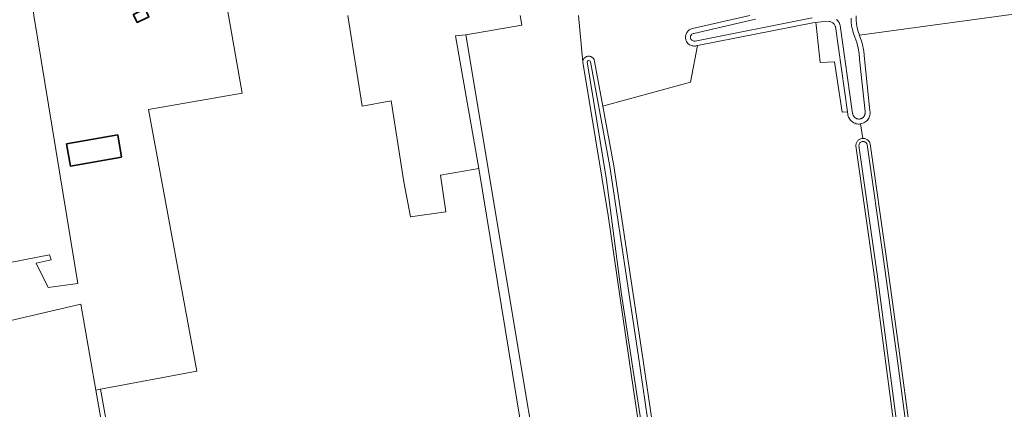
# Model space of a CAD drawing. Header units: metres. Extents: x 125158 to 132124, y 450612 to 454469.
# Tile 38 of 173: x 125792 to 126027, y 451406 to 451499. Entities that reach past the tile are written whole.
import ezdxf

# ---------------------------------------------------------------- set-up
doc = ezdxf.new("R2010")
doc.units = ezdxf.units.M
for name, color, linetype, lineweight in [('B-XX-OG-BEBOUWING-GV', 8, 'Continuous', 35), ('B-XX-OG-TERREIN_CULTUURSCHEIDING-GV', 8, 'Continuous', 18), ('B-XX-OG-WATER-GV', 8, 'Continuous', 18), ('B-XX-OG-WATER_SLOOT-GV', 8, 'Continuous', 18), ('B-XX-OG-WEG-GV', 8, 'Continuous', 18)]:
    doc.layers.add(name, color=color, linetype=linetype, lineweight=lineweight)

msp = doc.modelspace()

# ---------------------------------------------------------------- linework, layer by layer
at = {"layer": 'B-XX-OG-BEBOUWING-GV'}
for points in [[(125822.59, 451500), (125821.88, 451501.52), (125819.07, 451500.22), (125819.17, 451500), (125819.96, 451498.31), (125822.77, 451499.62)], [(125816.26, 451466.24), (125815.34, 451471.5), (125803.14, 451469.35), (125804.06, 451464.1)]]:
    msp.add_lwpolyline(points, close=True, dxfattribs=at)
at = {"layer": 'B-XX-OG-TERREIN_CULTUURSCHEIDING-GV'}
for points in [[(125781.27, 451425.33), (125806.54, 451431.15), (125810.15, 451410.72), (125811.27, 451410.92), (125834.21, 451415.22), (125822.69, 451477.59), (125844.99, 451481.47), (125841.75, 451500), (125833.11, 451549.42), (125831.9, 451548.87), (125826.04, 451546.24), (125825.57, 451546.23), (125821.69, 451544.23), (125820.29, 451543.59), (125805.72, 451535.44), (125796.22, 451529.52), (125795.21, 451529.04), (125794.2, 451528.56), (125793.96, 451528.48), (125790.78, 451526.28)], [(125780.2, 451439.31), (125799.08, 451442.93), (125799.5, 451441.72), (125795.88, 451440.94), (125798.72, 451435.12), (125805.82, 451436.12), (125795.37, 451500), (125795.25, 451500.76), (125790.33, 451525.78)], [(125790.33, 451525.78), (125795.25, 451500.76), (125795.37, 451500), (125805.82, 451436.12), (125798.72, 451435.12), (125795.88, 451440.94), (125799.5, 451441.72), (125799.08, 451442.93), (125780.2, 451439.31)], [(125841.75, 451500), (125844.99, 451481.47), (125822.69, 451477.59), (125834.21, 451415.22), (125811.27, 451410.92), (125835.25, 451278.28)], [(125925.56, 451316.55), (125901.43, 451463.48), (125892.29, 451461.89), (125893.56, 451453.19), (125885.14, 451451.98), (125883.55, 451460.36), (125880.53, 451479.64), (125873.64, 451478.35), (125870.21, 451500)], [(125870.21, 451500), (125873.64, 451478.35), (125880.53, 451479.64), (125883.55, 451460.36), (125885.14, 451451.98), (125893.56, 451453.19), (125892.29, 451461.89), (125901.43, 451463.48), (125895.87, 451495.08), (125898.34, 451495.36), (125911.65, 451497.67), (125911.27, 451500)], [(125911.27, 451500), (125911.65, 451497.67), (125898.34, 451495.36), (125928.12, 451316.86)], [(125943.38, 451376.65), (125937.83, 451414.03), (125932.25, 451452.33), (125926.23, 451488.82), (125925.16, 451500)], [(125925.16, 451500), (125926.23, 451488.82), (125926.23, 451489.01), (125926.25, 451489.15), (125926.29, 451489.28), (125926.34, 451489.42), (125926.4, 451489.54), (125926.48, 451489.66), (125926.56, 451489.77), (125926.66, 451489.87), (125926.76, 451489.96), (125926.88, 451490.04), (125927, 451490.11), (125927.13, 451490.17), (125927.26, 451490.21), (125927.4, 451490.24), (125927.54, 451490.26), (125927.68, 451490.26), (125927.81, 451490.25), (125927.95, 451490.22), (125928.09, 451490.18), (125928.22, 451490.13), (125928.34, 451490.07), (125928.46, 451489.99), (125928.57, 451489.9), (125928.67, 451489.8), (125928.75, 451489.7), (125928.83, 451489.58), (125928.9, 451489.46), (125928.95, 451489.33), (125928.99, 451489.19), (125929.02, 451489.04), (125931, 451478.37), (125931.24, 451478.42), (125951.92, 451484.1), (125953.54, 451492.78), (125953.23, 451492.72), (125953.08, 451492.69), (125952.87, 451492.67), (125952.66, 451492.68), (125952.45, 451492.7), (125952.25, 451492.74), (125952.05, 451492.81), (125951.86, 451492.89), (125951.68, 451492.99), (125951.51, 451493.11), (125951.35, 451493.25), (125951.2, 451493.4), (125951.07, 451493.56), (125950.96, 451493.74), (125950.87, 451493.92), (125950.79, 451494.12), (125950.74, 451494.32), (125950.7, 451494.52), (125950.69, 451494.73), (125950.69, 451494.94), (125950.72, 451495.15), (125950.76, 451495.35), (125950.83, 451495.55), (125950.92, 451495.74), (125951.02, 451495.92), (125951.14, 451496.09), (125951.28, 451496.25), (125951.43, 451496.39), (125951.6, 451496.52), (125951.77, 451496.62), (125951.96, 451496.72), (125952.16, 451496.79), (125952.39, 451496.85), (125966.07, 451500)], [(125991.41, 451499.85), (125991.37, 451498.91), (125991.43, 451497.96), (125991.59, 451497.03), (125991.83, 451496.12), (125992.15, 451495.28), (126031.8, 451500.65)], [(126031.8, 451500.65), (125992.15, 451495.28), (125992.2, 451495.16), (125992.8, 451493.38), (125993.2, 451491.5), (125993.39, 451489.66), (125994.68, 451477.24), (125994.7, 451477.06), (125994.72, 451476.79), (125994.7, 451476.52), (125994.66, 451476.25), (125994.59, 451475.99), (125994.5, 451475.73), (125994.38, 451475.49), (125994.24, 451475.26), (125994.07, 451475.05), (125994.01, 451474.98), (125994, 451474.97), (125993.89, 451474.85), (125993.68, 451474.67), (125993.46, 451474.52), (125993.22, 451474.39), (125992.97, 451474.28), (125992.71, 451474.2), (125992.45, 451474.14), (125992.43, 451474.14), (125992.97, 451470.67), (125993.1, 451470.67), (125993.27, 451470.66), (125993.44, 451470.63), (125993.6, 451470.58), (125993.76, 451470.52), (125993.92, 451470.44), (125994.06, 451470.35), (125994.19, 451470.24), (125994.32, 451470.12), (125994.43, 451469.99), (125994.53, 451469.85), (125994.61, 451469.7), (125994.68, 451469.54), (125994.74, 451469.35), (125998.6, 451442.03), (126002.07, 451417.22), (126009.31, 451362.55)], [(126002.03, 451389.9), (125995.65, 451438.21), (125991.3, 451468.93), (125991.32, 451469.14), (125991.35, 451469.31), (125991.4, 451469.48), (125991.46, 451469.64), (125991.53, 451469.79), (125991.63, 451469.94), (125991.73, 451470.07), (125991.85, 451470.19), (125991.98, 451470.31), (125992.12, 451470.4), (125992.27, 451470.49), (125992.43, 451470.56), (125992.59, 451470.61), (125992.76, 451470.65), (125992.93, 451470.67), (125992.97, 451470.67), (125992.43, 451474.14), (125992.18, 451474.11), (125991.91, 451474.11), (125991.64, 451474.14), (125991.37, 451474.19), (125991.11, 451474.28), (125990.86, 451474.38), (125990.63, 451474.51), (125990.4, 451474.67), (125990.2, 451474.84), (125990.01, 451475.04), (125989.84, 451475.25), (125989.7, 451475.48), (125989.58, 451475.72), (125989.49, 451475.98), (125989.42, 451476.24), (125989.38, 451476.46), (125989.3, 451477.03), (125988.02, 451476.93), (125986.19, 451488.94), (125982.77, 451488.8), (125981.84, 451497.64), (125981.79, 451498.32), (125981.05, 451498.22), (125953.54, 451492.78), (125951.92, 451484.1), (125931.24, 451478.42), (125931, 451478.37), (125933.63, 451464.16), (125940.38, 451419.37), (125948.21, 451365.99)], [(125777.74, 451221.89), (125838.72, 451243.06), (125833.3, 451273.09), (125833.17, 451280.1), (125810.15, 451410.72), (125806.54, 451431.15), (125781.27, 451425.33)]]:
    msp.add_lwpolyline(points, dxfattribs=at)
for points in [[(125819.07, 451500.22), (125821.88, 451501.52), (125822.59, 451500), (125822.77, 451499.62), (125819.96, 451498.31), (125819.17, 451500)], [(125985.18, 451498.5), (125985.05, 451498.52), (125983.07, 451498.48), (125981.79, 451498.32), (125981.84, 451497.64), (125982.77, 451488.8), (125986.19, 451488.94), (125988.02, 451476.93), (125989.3, 451477.03), (125986.45, 451497.32), (125986.41, 451497.44), (125986.34, 451497.6), (125986.26, 451497.75), (125986.16, 451497.88), (125986.05, 451498.01), (125985.93, 451498.13), (125985.79, 451498.23), (125985.65, 451498.32), (125985.5, 451498.39), (125985.34, 451498.45)], [(125803.14, 451469.35), (125815.34, 451471.5), (125816.26, 451466.24), (125804.06, 451464.1)]]:
    msp.add_lwpolyline(points, close=True, dxfattribs=at)
at = {"layer": 'B-XX-OG-WATER-GV'}
for points in [[(125967.41, 451499.09), (125952.65, 451495.7), (125952.5, 451495.66), (125952.35, 451495.59), (125952.21, 451495.5), (125952.09, 451495.37), (125952.01, 451495.25), (125951.93, 451495.11), (125951.89, 451494.99), (125951.88, 451494.87), (125951.87, 451494.7), (125951.93, 451494.48), (125951.99, 451494.32), (125952.09, 451494.18), (125952.2, 451494.07), (125952.34, 451493.98), (125952.5, 451493.91), (125952.72, 451493.86), (125952.89, 451493.86), (125953.01, 451493.88), (125980.86, 451499.39)], [(125986.7, 451499.03), (125986.88, 451498.86), (125987.04, 451498.67), (125987.19, 451498.48), (125987.32, 451498.27), (125987.43, 451498.05), (125987.53, 451497.82), (125987.6, 451497.59), (125990.55, 451476.63), (125990.57, 451476.5), (125990.6, 451476.38), (125990.64, 451476.25), (125990.69, 451476.13), (125990.76, 451476.02), (125990.83, 451475.91), (125990.91, 451475.81), (125991, 451475.71), (125991.1, 451475.62), (125991.21, 451475.55), (125991.32, 451475.48), (125991.43, 451475.42), (125991.56, 451475.37), (125991.68, 451475.34), (125991.81, 451475.31), (125991.94, 451475.3), (125992.07, 451475.29), (125992.2, 451475.3), (125992.33, 451475.32), (125992.46, 451475.35), (125992.58, 451475.4), (125992.7, 451475.45), (125992.82, 451475.51), (125992.93, 451475.59), (125993.03, 451475.67), (125993.12, 451475.76), (125993.21, 451475.86), (125993.28, 451475.96), (125993.35, 451476.08), (125993.41, 451476.19), (125993.46, 451476.31), (125993.49, 451476.44), (125993.52, 451476.57), (125993.53, 451476.7), (125993.53, 451476.83), (125993.52, 451476.96), (125993.5, 451477.09), (125992.21, 451489.54), (125992.1, 451490.88), (125991.87, 451492.2), (125991.53, 451493.49), (125991.08, 451494.76), (125990.74, 451495.64), (125990.48, 451496.55), (125990.3, 451497.48), (125990.21, 451498.42), (125990.19, 451499.36)], [(125947.2, 451365.84), (125939.38, 451419.22), (125932.63, 451464), (125928.02, 451488.91), (125927.94, 451489.08), (125927.82, 451489.17), (125927.68, 451489.23), (125927.54, 451489.23), (125927.42, 451489.17), (125927.3, 451489.05), (125927.26, 451488.93), (125931.89, 451460.83), (125935.41, 451433.51), (125954.55, 451309.41)], [(126008.59, 451362.45), (126001.35, 451417.12), (125997.88, 451441.93), (125994.01, 451469.23), (125993.96, 451469.35), (125993.9, 451469.47), (125993.82, 451469.57), (125993.73, 451469.67), (125993.6, 451469.78), (125993.44, 451469.86), (125993.32, 451469.9), (125993.19, 451469.93), (125993.06, 451469.94), (125992.93, 451469.93), (125992.8, 451469.91), (125992.68, 451469.87), (125992.52, 451469.79), (125992.38, 451469.69), (125992.29, 451469.59), (125992.21, 451469.49), (125992.13, 451469.34), (125992.07, 451469.17), (125992.05, 451469), (125996.37, 451438.31), (126002.76, 451389.99)]]:
    msp.add_lwpolyline(points, dxfattribs=at)
at = {"layer": 'B-XX-OG-WATER_SLOOT-GV'}
for points in [[(125966.07, 451500), (125952.39, 451496.85), (125952.16, 451496.79), (125951.96, 451496.72), (125951.77, 451496.62), (125951.6, 451496.52), (125951.43, 451496.39), (125951.28, 451496.25), (125951.14, 451496.09), (125951.02, 451495.92), (125950.92, 451495.74), (125950.83, 451495.55), (125950.76, 451495.35), (125950.72, 451495.15), (125950.69, 451494.94), (125950.69, 451494.73), (125950.7, 451494.52), (125950.74, 451494.32), (125950.79, 451494.12), (125950.87, 451493.92), (125950.96, 451493.74), (125951.07, 451493.56), (125951.2, 451493.4), (125951.35, 451493.25), (125951.51, 451493.11), (125951.68, 451492.99), (125951.86, 451492.89), (125952.05, 451492.81), (125952.25, 451492.74), (125952.45, 451492.7), (125952.66, 451492.68), (125952.87, 451492.67), (125953.08, 451492.69), (125953.23, 451492.72), (125953.54, 451492.78), (125981.05, 451498.22), (125981.79, 451498.32), (125983.07, 451498.48), (125985.05, 451498.52), (125985.18, 451498.5), (125985.34, 451498.45), (125985.5, 451498.39), (125985.65, 451498.32), (125985.79, 451498.23), (125985.93, 451498.13), (125986.05, 451498.01), (125986.16, 451497.88), (125986.26, 451497.75), (125986.34, 451497.6), (125986.41, 451497.44), (125986.45, 451497.32), (125989.3, 451477.03), (125989.38, 451476.46), (125989.42, 451476.24), (125989.49, 451475.98), (125989.58, 451475.72), (125989.7, 451475.48), (125989.84, 451475.25), (125990.01, 451475.04), (125990.2, 451474.84), (125990.4, 451474.67), (125990.63, 451474.51), (125990.86, 451474.38), (125991.11, 451474.28), (125991.37, 451474.19), (125991.64, 451474.14), (125991.91, 451474.11), (125992.18, 451474.11), (125992.43, 451474.14), (125992.45, 451474.14), (125992.71, 451474.2), (125992.97, 451474.28), (125993.22, 451474.39), (125993.46, 451474.52), (125993.68, 451474.67), (125993.89, 451474.85), (125994, 451474.97), (125994.01, 451474.98), (125994.07, 451475.05), (125994.24, 451475.26), (125994.38, 451475.49), (125994.5, 451475.73), (125994.59, 451475.99), (125994.66, 451476.25), (125994.7, 451476.52), (125994.72, 451476.79), (125994.7, 451477.06), (125994.68, 451477.24), (125993.39, 451489.66), (125993.2, 451491.5), (125992.8, 451493.38), (125992.2, 451495.16), (125992.15, 451495.28), (125991.83, 451496.12), (125991.59, 451497.03), (125991.43, 451497.96), (125991.37, 451498.91), (125991.41, 451499.85)], [(125980.86, 451499.39), (125953.01, 451493.88), (125952.89, 451493.86), (125952.72, 451493.86), (125952.5, 451493.91), (125952.34, 451493.98), (125952.2, 451494.07), (125952.09, 451494.18), (125951.99, 451494.32), (125951.93, 451494.48), (125951.87, 451494.7), (125951.88, 451494.87), (125951.89, 451494.99), (125951.93, 451495.11), (125952.01, 451495.25), (125952.09, 451495.37), (125952.21, 451495.5), (125952.35, 451495.59), (125952.5, 451495.66), (125952.65, 451495.7), (125967.41, 451499.09)], [(125990.19, 451499.36), (125990.21, 451498.42), (125990.3, 451497.48), (125990.48, 451496.55), (125990.74, 451495.64), (125991.08, 451494.76), (125991.53, 451493.49), (125991.87, 451492.2), (125992.1, 451490.88), (125992.21, 451489.54), (125993.5, 451477.09), (125993.52, 451476.96), (125993.53, 451476.83), (125993.53, 451476.7), (125993.52, 451476.57), (125993.49, 451476.44), (125993.46, 451476.31), (125993.41, 451476.19), (125993.35, 451476.08), (125993.28, 451475.96), (125993.21, 451475.86), (125993.12, 451475.76), (125993.03, 451475.67), (125992.93, 451475.59), (125992.82, 451475.51), (125992.7, 451475.45), (125992.58, 451475.4), (125992.46, 451475.35), (125992.33, 451475.32), (125992.2, 451475.3), (125992.07, 451475.29), (125991.94, 451475.3), (125991.81, 451475.31), (125991.68, 451475.34), (125991.56, 451475.37), (125991.43, 451475.42), (125991.32, 451475.48), (125991.21, 451475.55), (125991.1, 451475.62), (125991, 451475.71), (125990.91, 451475.81), (125990.83, 451475.91), (125990.76, 451476.02), (125990.69, 451476.13), (125990.64, 451476.25), (125990.6, 451476.38), (125990.57, 451476.5), (125990.55, 451476.63), (125987.6, 451497.59), (125987.53, 451497.82), (125987.43, 451498.05), (125987.32, 451498.27), (125987.19, 451498.48), (125987.04, 451498.67), (125986.88, 451498.86), (125986.7, 451499.03)], [(125948.21, 451365.99), (125940.38, 451419.37), (125933.63, 451464.16), (125931, 451478.37), (125929.02, 451489.04), (125928.99, 451489.19), (125928.95, 451489.33), (125928.9, 451489.46), (125928.83, 451489.58), (125928.75, 451489.7), (125928.67, 451489.8), (125928.57, 451489.9), (125928.46, 451489.99), (125928.34, 451490.07), (125928.22, 451490.13), (125928.09, 451490.18), (125927.95, 451490.22), (125927.81, 451490.25), (125927.68, 451490.26), (125927.54, 451490.26), (125927.4, 451490.24), (125927.26, 451490.21), (125927.13, 451490.17), (125927, 451490.11), (125926.88, 451490.04), (125926.76, 451489.96), (125926.66, 451489.87), (125926.56, 451489.77), (125926.48, 451489.66), (125926.4, 451489.54), (125926.34, 451489.42), (125926.29, 451489.28), (125926.25, 451489.15), (125926.23, 451489.01), (125926.23, 451488.82), (125932.25, 451452.33), (125937.83, 451414.03), (125943.38, 451376.65)], [(125954.55, 451309.41), (125935.41, 451433.51), (125931.89, 451460.83), (125927.26, 451488.93), (125927.3, 451489.05), (125927.42, 451489.17), (125927.54, 451489.23), (125927.68, 451489.23), (125927.82, 451489.17), (125927.94, 451489.08), (125928.02, 451488.91), (125932.63, 451464), (125939.38, 451419.22), (125947.2, 451365.84)], [(126009.31, 451362.55), (126002.07, 451417.22), (125998.6, 451442.03), (125994.74, 451469.35), (125994.68, 451469.54), (125994.61, 451469.7), (125994.53, 451469.85), (125994.43, 451469.99), (125994.32, 451470.12), (125994.19, 451470.24), (125994.06, 451470.35), (125993.92, 451470.44), (125993.76, 451470.52), (125993.6, 451470.58), (125993.44, 451470.63), (125993.27, 451470.66), (125993.1, 451470.67), (125992.97, 451470.67), (125992.93, 451470.67), (125992.76, 451470.65), (125992.59, 451470.61), (125992.43, 451470.56), (125992.27, 451470.49), (125992.12, 451470.4), (125991.98, 451470.31), (125991.85, 451470.19), (125991.73, 451470.07), (125991.63, 451469.94), (125991.53, 451469.79), (125991.46, 451469.64), (125991.4, 451469.48), (125991.35, 451469.31), (125991.32, 451469.14), (125991.3, 451468.93), (125995.65, 451438.21), (126002.03, 451389.9)], [(126002.76, 451389.99), (125996.37, 451438.31), (125992.05, 451469), (125992.07, 451469.17), (125992.13, 451469.34), (125992.21, 451469.49), (125992.29, 451469.59), (125992.38, 451469.69), (125992.52, 451469.79), (125992.68, 451469.87), (125992.8, 451469.91), (125992.93, 451469.93), (125993.06, 451469.94), (125993.19, 451469.93), (125993.32, 451469.9), (125993.44, 451469.86), (125993.6, 451469.78), (125993.73, 451469.67), (125993.82, 451469.57), (125993.9, 451469.47), (125993.96, 451469.35), (125994.01, 451469.23), (125997.88, 451441.93), (126001.35, 451417.12), (126008.59, 451362.45)]]:
    msp.add_lwpolyline(points, dxfattribs=at)
at = {"layer": 'B-XX-OG-WEG-GV'}
msp.add_lwpolyline([(125969.77, 451000), (125935.57, 451217.33), (125921.83, 451294.94), (125922.25, 451297.56), (125926.44, 451304.38), (125928.54, 451311.09), (125928.12, 451316.86), (125898.34, 451495.36), (125895.87, 451495.08), (125901.43, 451463.48), (125925.56, 451316.55), (125925.88, 451310.52), (125923.94, 451306.75), (125918.23, 451300.93), (125944.3, 451145.71)], dxfattribs=at)

doc.saveas('drawing.dxf')
